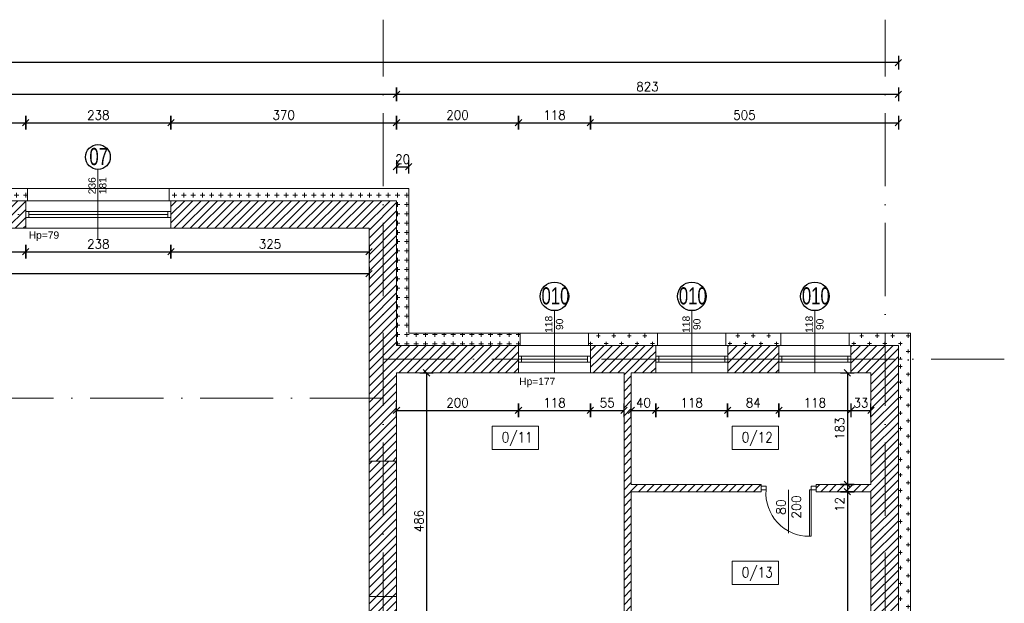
# Model space of a CAD drawing. Header units: millimetres. Extents: x -37273 to 136949, y -1495242345 to -598.
# Tile 47 of 53: x 57205 to 58820, y -16549 to -15592. Entities that reach past the tile are written whole.
import ezdxf

# ---------------------------------------------------------------- set-up
doc = ezdxf.new("R2010")
doc.units = ezdxf.units.MM
doc.linetypes.add('ACAD_ISO10W100', pattern=[18, 12, -3, 0, -3])
for name, color, linetype, lineweight in [('A-DRZ', 3, 'Continuous', 13), ('A-OKN', 3, 'Continuous', 13), ('F-BIL-OP', 103, 'Continuous', 9), ('urządzenia', 252, 'Continuous', 0), ('wymiarowannie', 253, 'Continuous', 5), ('ściany', 190, 'Continuous', 25)]:
    doc.layers.add(name, color=color, linetype=linetype, lineweight=lineweight)
for name, color, linetype in [('OPISY', 4, 'Continuous'), ('wym', 1, 'Continuous'), ('ściana', 7, 'Continuous')]:
    doc.layers.add(name, color=color, linetype=linetype)
doc.styles.add('op2', font='arial.ttf')
doc.styles.add('SIMPLEX', font='simplex', dxfattribs={"width": 0.85})
doc.styles.get("Standard").update_dxf_attribs({"font": 'arial.ttf'})
doc.styles.add('WYM_50', font='simplex.shx', dxfattribs={"width": 0.95})
doc.dimstyles.new('50', dxfattribs={"dimtxt": 15, "dimasz": 0.15, "dimexe": 13, "dimexo": 30, "dimgap": 5, "dimtad": 1, "dimdec": 0, "dimrnd": 0.5, "dimzin": 1, "dimdsep": 46, "dimtxsty": 'WYM_50', "dimblk": 'A', "dimcen": 3, "dimdle": 5, "dimse1": 1, "dimse2": 1, "dimclrd": 256, "dimclre": 256, "dimclrt": 2, "dimaunit": 1, "dimadec": 0, "dimazin": 0, "dimtfac": 0.32, "dimtdec": 0, "dimtix": 1, "dimtmove": 1, "dimatfit": 3, "dimldrblk": 'A', "dimfxl": 1, "dimtvp": 0.08, "dimtolj": 1, "dimtzin": 1, "dimarcsym": 0})

# ---------------------------------------------------------------- blocks, each defined once
blk = doc.blocks.new('DRZWI80')
at = {"layer": 'A-DRZ'}
for points in [[(63149.5, 25780.3), (63149.5, 25851.4)], [(63186.5, 25780.3), (63186.5, 25856.3)]]:
    blk.add_lwpolyline(points, dxfattribs=at)
at = {"layer": 'A-DRZ', "extrusion": (0, 0, -1)}
for points in [[(-63186.5, 25780.3), (-63183.5, 25780.3), (-63183.5, 25856.3)], [(-63186.5, 25856.3), (-63183.5, 25856.3)]]:
    blk.add_lwpolyline(points, dxfattribs=at)
at = {"layer": 'A-DRZ'}
for points in [[(63104.5, 25774.3), (63104.5, 25780.3), (63112.5, 25780.3), (63112.5, 25774.3)], [(63194.5, 25774.3), (63194.5, 25780.3), (63186.5, 25780.3), (63186.5, 25774.3)]]:
    blk.add_lwpolyline(points, close=True, dxfattribs=at)
at = {"layer": 'A-DRZ', "color": 1}
blk.add_arc((63182.8, 25785.8), 70.5, 89.4084, 184.4877, dxfattribs=at)
blk = doc.blocks.new('GFT43')
at = {"layer": 'A-DRZ'}
blk.add_blockref('DRZWI80', (-63194.5, -25774.3), dxfattribs=at)
blk = doc.blocks.new('A')
at = {"color": 7, "linetype": 'Continuous'}
blk.add_line((-35, -35), (35, 35), dxfattribs=at)
at = {"color": 1, "linetype": 'Continuous'}
blk.add_line((0, 74), (0, -74), dxfattribs=at)
blk = doc.blocks.new('*D2086')
at = {"layer": 'Defpoints', "color": 0, "lineweight": 13, "ltscale": 3}
for p in [(57148, -15923.8), (57215, -15923.8), (57215, -15972.7)]:
    blk.add_point(p, dxfattribs=at)
at = {"layer": 'wym', "lineweight": -2}
blk.add_line((57148.2, -15972.7), (57214.9, -15972.7), dxfattribs=at)
at = {"layer": 'wym', "lineweight": -2, "ltscale": 3, "xscale": 0.15, "yscale": 0.15, "zscale": 0.15, "rotation": 180}
blk.add_blockref('A', (57148, -15972.7), dxfattribs=at)
at = {"layer": 'wym', "lineweight": -2, "ltscale": 3, "xscale": 0.15, "yscale": 0.15, "zscale": 0.15}
blk.add_blockref('A', (57215, -15972.7), dxfattribs=at)
at = {"layer": 'wym', "color": 2, "ltscale": 3, "insert": (57181.5, -15960.2), "char_height": 15, "attachment_point": 5, "style": 'WYM_50'}
blk.add_mtext('\\A1;67', dxfattribs=at)
blk = doc.blocks.new('*D2087')
at = {"layer": 'Defpoints', "color": 0, "lineweight": 13, "ltscale": 3}
for p in [(57215, -15925.8), (57453, -15925.8), (57453, -15972.7)]:
    blk.add_point(p, dxfattribs=at)
at = {"layer": 'wym', "lineweight": -2}
blk.add_line((57215.2, -15972.7), (57452.9, -15972.7), dxfattribs=at)
at = {"layer": 'wym', "lineweight": -2, "ltscale": 3, "xscale": 0.15, "yscale": 0.15, "zscale": 0.15, "rotation": 180}
blk.add_blockref('A', (57215, -15972.7), dxfattribs=at)
at = {"layer": 'wym', "lineweight": -2, "ltscale": 3, "xscale": 0.15, "yscale": 0.15, "zscale": 0.15}
blk.add_blockref('A', (57453, -15972.7), dxfattribs=at)
at = {"layer": 'wym', "color": 2, "ltscale": 3, "insert": (57334, -15960.2), "char_height": 15, "attachment_point": 5, "style": 'WYM_50'}
blk.add_mtext('\\A1;238', dxfattribs=at)
blk = doc.blocks.new('*D2088')
at = {"layer": 'Defpoints', "color": 0, "lineweight": 13, "ltscale": 3}
for p in [(57453, -15934.4), (57778, -15934.4), (57778, -15972.7)]:
    blk.add_point(p, dxfattribs=at)
at = {"layer": 'wym', "lineweight": -2}
blk.add_line((57453.2, -15972.7), (57777.9, -15972.7), dxfattribs=at)
at = {"layer": 'wym', "lineweight": -2, "ltscale": 3, "xscale": 0.15, "yscale": 0.15, "zscale": 0.15, "rotation": 180}
blk.add_blockref('A', (57453, -15972.7), dxfattribs=at)
at = {"layer": 'wym', "lineweight": -2, "ltscale": 3, "xscale": 0.15, "yscale": 0.15, "zscale": 0.15}
blk.add_blockref('A', (57778, -15972.7), dxfattribs=at)
at = {"layer": 'wym', "color": 2, "ltscale": 3, "insert": (57615.5, -15960.2), "char_height": 15, "attachment_point": 5, "style": 'WYM_50'}
blk.add_mtext('\\A1;325', dxfattribs=at)
blk = doc.blocks.new('*D2089')
at = {"layer": 'Defpoints', "color": 0, "lineweight": 13, "ltscale": 3}
for p in [(56315, -15981.4), (57778, -15983.7), (57778, -16008.6)]:
    blk.add_point(p, dxfattribs=at)
at = {"layer": 'wym', "lineweight": -2}
blk.add_line((56315.2, -16008.6), (57777.9, -16008.6), dxfattribs=at)
at = {"layer": 'wym', "lineweight": -2, "ltscale": 3, "xscale": 0.15, "yscale": 0.15, "zscale": 0.15, "rotation": 180}
blk.add_blockref('A', (56315, -16008.6), dxfattribs=at)
at = {"layer": 'wym', "lineweight": -2, "ltscale": 3, "xscale": 0.15, "yscale": 0.15, "zscale": 0.15}
blk.add_blockref('A', (57778, -16008.6), dxfattribs=at)
at = {"layer": 'wym', "color": 2, "ltscale": 3, "insert": (57046.5, -15996.1), "char_height": 15, "attachment_point": 5, "style": 'WYM_50'}
blk.add_mtext('\\A1;1463', dxfattribs=at)
blk = doc.blocks.new('*D2096')
at = {"layer": 'Defpoints', "color": 0, "lineweight": 13, "ltscale": 3}
for p in [(58023, -16171.4), (57823, -16218.1), (58023, -16233)]:
    blk.add_point(p, dxfattribs=at)
at = {"layer": 'wym', "lineweight": -2}
blk.add_line((57823.2, -16233), (58022.9, -16233), dxfattribs=at)
at = {"layer": 'wym', "lineweight": -2, "ltscale": 3, "xscale": 0.15, "yscale": 0.15, "zscale": 0.15, "rotation": 180}
blk.add_blockref('A', (57823, -16233), dxfattribs=at)
at = {"layer": 'wym', "lineweight": -2, "ltscale": 3, "xscale": 0.15, "yscale": 0.15, "zscale": 0.15}
blk.add_blockref('A', (58023, -16233), dxfattribs=at)
at = {"layer": 'wym', "color": 2, "ltscale": 3, "insert": (57923, -16220.5), "char_height": 15, "attachment_point": 5, "style": 'WYM_50'}
blk.add_mtext('\\A1;200', dxfattribs=at)
blk = doc.blocks.new('*D2097')
at = {"layer": 'Defpoints', "color": 0, "lineweight": 13, "ltscale": 3}
for p in [(58023, -16161.7), (58141, -16161.7), (58141, -16233)]:
    blk.add_point(p, dxfattribs=at)
at = {"layer": 'wym', "lineweight": -2}
blk.add_line((58023.2, -16233), (58140.9, -16233), dxfattribs=at)
at = {"layer": 'wym', "lineweight": -2, "ltscale": 3, "xscale": 0.15, "yscale": 0.15, "zscale": 0.15, "rotation": 180}
blk.add_blockref('A', (58023, -16233), dxfattribs=at)
at = {"layer": 'wym', "lineweight": -2, "ltscale": 3, "xscale": 0.15, "yscale": 0.15, "zscale": 0.15}
blk.add_blockref('A', (58141, -16233), dxfattribs=at)
at = {"layer": 'wym', "color": 2, "ltscale": 3, "insert": (58082, -16220.5), "char_height": 15, "attachment_point": 5, "style": 'WYM_50'}
blk.add_mtext('\\A1;118', dxfattribs=at)
blk = doc.blocks.new('*D2098')
at = {"layer": 'Defpoints', "color": 0, "lineweight": 13, "ltscale": 3}
for p in [(58141, -16171.4), (58196, -16171.4), (58196, -16233)]:
    blk.add_point(p, dxfattribs=at)
at = {"layer": 'wym', "lineweight": -2}
blk.add_line((58141.2, -16233), (58195.9, -16233), dxfattribs=at)
at = {"layer": 'wym', "lineweight": -2, "ltscale": 3, "xscale": 0.15, "yscale": 0.15, "zscale": 0.15, "rotation": 180}
blk.add_blockref('A', (58141, -16233), dxfattribs=at)
at = {"layer": 'wym', "lineweight": -2, "ltscale": 3, "xscale": 0.15, "yscale": 0.15, "zscale": 0.15}
blk.add_blockref('A', (58196, -16233), dxfattribs=at)
at = {"layer": 'wym', "color": 2, "ltscale": 3, "insert": (58168.5, -16220.5), "char_height": 15, "attachment_point": 5, "style": 'WYM_50'}
blk.add_mtext('\\A1;55', dxfattribs=at)
blk = doc.blocks.new('*D2102')
at = {"layer": 'Defpoints', "color": 0, "lineweight": 13, "ltscale": 3}
for p in [(57904.7, -16171.4), (57872.2, -16657.4), (57904.7, -16657.4)]:
    blk.add_point(p, dxfattribs=at)
at = {"layer": 'wym', "lineweight": -2}
blk.add_line((57872.2, -16171.5), (57872.2, -16657.2), dxfattribs=at)
at = {"layer": 'wym', "lineweight": -2, "ltscale": 3, "xscale": 0.15, "yscale": 0.15, "zscale": 0.15}
for p, rotation in [((57872.2, -16171.4), 90), ((57872.2, -16657.4), 270)]:
    blk.add_blockref('A', p, dxfattribs=dict(at, rotation=rotation))
at = {"layer": 'wym', "color": 2, "ltscale": 3, "insert": (57859.7, -16414.4), "char_height": 15, "attachment_point": 5, "rotation": 90, "style": 'WYM_50'}
blk.add_mtext('\\A1;486', dxfattribs=at)
blk = doc.blocks.new('*D2105')
at = {"layer": 'Defpoints', "color": 0, "lineweight": 13, "ltscale": 3}
for p in [(58566.5, -16171.4), (58562.3, -16354.4), (58566.5, -16354.4)]:
    blk.add_point(p, dxfattribs=at)
at = {"layer": 'wym', "lineweight": -2}
blk.add_line((58562.3, -16171.5), (58562.3, -16354.2), dxfattribs=at)
at = {"layer": 'wym', "lineweight": -2, "ltscale": 3, "xscale": 0.15, "yscale": 0.15, "zscale": 0.15}
for p, rotation in [((58562.3, -16171.4), 90), ((58562.3, -16354.4), 270)]:
    blk.add_blockref('A', p, dxfattribs=dict(at, rotation=rotation))
at = {"layer": 'wym', "color": 2, "ltscale": 3, "insert": (58549.8, -16262.9), "char_height": 15, "attachment_point": 5, "rotation": 90, "style": 'WYM_50'}
blk.add_mtext('\\A1;183', dxfattribs=at)
blk = doc.blocks.new('*D2106')
at = {"layer": 'Defpoints', "color": 0, "lineweight": 13, "ltscale": 3}
for p in [(58541.5, -16354.4), (58541.5, -16366.4), (58562.3, -16366.4)]:
    blk.add_point(p, dxfattribs=at)
at = {"layer": 'wym', "lineweight": -2}
for p, q in [((58562.3, -16354.5), (58562.3, -16366.2)), ((58562.3, -16366.4), (58562.3, -16402.3))]:
    blk.add_line(p, q, dxfattribs=at)
at = {"layer": 'wym', "lineweight": -2, "ltscale": 3, "xscale": 0.15, "yscale": 0.15, "zscale": 0.15}
for p, rotation in [((58562.3, -16354.4), 90), ((58562.3, -16366.4), 270)]:
    blk.add_blockref('A', p, dxfattribs=dict(at, rotation=rotation))
at = {"layer": 'wym', "color": 2, "ltscale": 3, "insert": (58549.8, -16387.2), "char_height": 15, "attachment_point": 5, "rotation": 90, "style": 'WYM_50'}
blk.add_mtext('\\A1;12', dxfattribs=at)
blk = doc.blocks.new('*D2107')
at = {"layer": 'Defpoints', "color": 0, "lineweight": 13, "ltscale": 3}
for p in [(58529.2, -16366.4), (58529.2, -16824.4), (58562.3, -16824.4)]:
    blk.add_point(p, dxfattribs=at)
at = {"layer": 'wym', "lineweight": -2}
blk.add_line((58562.3, -16366.5), (58562.3, -16824.2), dxfattribs=at)
at = {"layer": 'wym', "lineweight": -2, "ltscale": 3, "xscale": 0.15, "yscale": 0.15, "zscale": 0.15}
for p, rotation in [((58562.3, -16366.4), 90), ((58562.3, -16824.4), 270)]:
    blk.add_blockref('A', p, dxfattribs=dict(at, rotation=rotation))
at = {"layer": 'wym', "color": 2, "ltscale": 3, "insert": (58549.8, -16636.3), "char_height": 15, "attachment_point": 5, "rotation": 90, "style": 'WYM_50'}
blk.add_mtext('\\A1;458', dxfattribs=at)
blk = doc.blocks.new('*D2185')
at = {"layer": 'Defpoints', "color": 0, "lineweight": 13, "ltscale": 3}
for p in [(57215, -15761.3), (57148, -15901.2), (57215, -15901.2)]:
    blk.add_point(p, dxfattribs=at)
at = {"layer": 'wym', "lineweight": -2}
blk.add_line((57148.2, -15761.3), (57214.9, -15761.3), dxfattribs=at)
at = {"layer": 'wym', "lineweight": -2, "ltscale": 3, "xscale": 0.15, "yscale": 0.15, "zscale": 0.15, "rotation": 180}
blk.add_blockref('A', (57148, -15761.3), dxfattribs=at)
at = {"layer": 'wym', "lineweight": -2, "ltscale": 3, "xscale": 0.15, "yscale": 0.15, "zscale": 0.15}
blk.add_blockref('A', (57215, -15761.3), dxfattribs=at)
at = {"layer": 'wym', "color": 2, "ltscale": 3, "insert": (57181.5, -15748.8), "char_height": 15, "attachment_point": 5, "style": 'WYM_50'}
blk.add_mtext('\\A1;67', dxfattribs=at)
blk = doc.blocks.new('*D2186')
at = {"layer": 'Defpoints', "color": 0, "lineweight": 13, "ltscale": 3}
for p in [(57453, -15761.3), (57215, -15896.9), (57453, -15896.9)]:
    blk.add_point(p, dxfattribs=at)
at = {"layer": 'wym', "lineweight": -2}
blk.add_line((57215.2, -15761.3), (57452.9, -15761.3), dxfattribs=at)
at = {"layer": 'wym', "lineweight": -2, "ltscale": 3, "xscale": 0.15, "yscale": 0.15, "zscale": 0.15, "rotation": 180}
blk.add_blockref('A', (57215, -15761.3), dxfattribs=at)
at = {"layer": 'wym', "lineweight": -2, "ltscale": 3, "xscale": 0.15, "yscale": 0.15, "zscale": 0.15}
blk.add_blockref('A', (57453, -15761.3), dxfattribs=at)
at = {"layer": 'wym', "color": 2, "ltscale": 3, "insert": (57334, -15748.8), "char_height": 15, "attachment_point": 5, "style": 'WYM_50'}
blk.add_mtext('\\A1;238', dxfattribs=at)
blk = doc.blocks.new('*D2187')
at = {"layer": 'Defpoints', "color": 0, "lineweight": 13, "ltscale": 3}
for p in [(57823, -15761.3), (57453, -15900.8), (57823, -15900.8)]:
    blk.add_point(p, dxfattribs=at)
at = {"layer": 'wym', "lineweight": -2}
blk.add_line((57453.2, -15761.3), (57822.9, -15761.3), dxfattribs=at)
at = {"layer": 'wym', "lineweight": -2, "ltscale": 3, "xscale": 0.15, "yscale": 0.15, "zscale": 0.15, "rotation": 180}
blk.add_blockref('A', (57453, -15761.3), dxfattribs=at)
at = {"layer": 'wym', "lineweight": -2, "ltscale": 3, "xscale": 0.15, "yscale": 0.15, "zscale": 0.15}
blk.add_blockref('A', (57823, -15761.3), dxfattribs=at)
at = {"layer": 'wym', "color": 2, "ltscale": 3, "insert": (57638, -15748.8), "char_height": 15, "attachment_point": 5, "style": 'WYM_50'}
blk.add_mtext('\\A1;370', dxfattribs=at)
blk = doc.blocks.new('*D2188')
at = {"layer": 'Defpoints', "color": 0, "lineweight": 13, "ltscale": 3}
for p in [(58023, -15761.3), (57823, -16119), (58023, -16126.4)]:
    blk.add_point(p, dxfattribs=at)
at = {"layer": 'wym', "lineweight": -2}
blk.add_line((57823.2, -15761.3), (58022.9, -15761.3), dxfattribs=at)
at = {"layer": 'wym', "lineweight": -2, "ltscale": 3, "xscale": 0.15, "yscale": 0.15, "zscale": 0.15, "rotation": 180}
blk.add_blockref('A', (57823, -15761.3), dxfattribs=at)
at = {"layer": 'wym', "lineweight": -2, "ltscale": 3, "xscale": 0.15, "yscale": 0.15, "zscale": 0.15}
blk.add_blockref('A', (58023, -15761.3), dxfattribs=at)
at = {"layer": 'wym', "color": 2, "ltscale": 3, "insert": (57923, -15748.8), "char_height": 15, "attachment_point": 5, "style": 'WYM_50'}
blk.add_mtext('\\A1;200', dxfattribs=at)
blk = doc.blocks.new('*D2189')
at = {"layer": 'Defpoints', "color": 0, "lineweight": 13, "ltscale": 3}
for p in [(58141, -15761.3), (58023, -15974.9), (58141, -16136.2)]:
    blk.add_point(p, dxfattribs=at)
at = {"layer": 'wym', "lineweight": -2}
blk.add_line((58023.2, -15761.3), (58140.9, -15761.3), dxfattribs=at)
at = {"layer": 'wym', "lineweight": -2, "ltscale": 3, "xscale": 0.15, "yscale": 0.15, "zscale": 0.15, "rotation": 180}
blk.add_blockref('A', (58023, -15761.3), dxfattribs=at)
at = {"layer": 'wym', "lineweight": -2, "ltscale": 3, "xscale": 0.15, "yscale": 0.15, "zscale": 0.15}
blk.add_blockref('A', (58141, -15761.3), dxfattribs=at)
at = {"layer": 'wym', "color": 2, "ltscale": 3, "insert": (58082, -15748.8), "char_height": 15, "attachment_point": 5, "style": 'WYM_50'}
blk.add_mtext('\\A1;118', dxfattribs=at)
blk = doc.blocks.new('*D2190')
at = {"layer": 'Defpoints', "color": 0, "lineweight": 13, "ltscale": 3}
for p in [(58646, -15761.3), (58141, -16002.8), (58646, -16126.4)]:
    blk.add_point(p, dxfattribs=at)
at = {"layer": 'wym', "lineweight": -2}
blk.add_line((58141.2, -15761.3), (58645.9, -15761.3), dxfattribs=at)
at = {"layer": 'wym', "lineweight": -2, "ltscale": 3, "xscale": 0.15, "yscale": 0.15, "zscale": 0.15, "rotation": 180}
blk.add_blockref('A', (58141, -15761.3), dxfattribs=at)
at = {"layer": 'wym', "lineweight": -2, "ltscale": 3, "xscale": 0.15, "yscale": 0.15, "zscale": 0.15}
blk.add_blockref('A', (58646, -15761.3), dxfattribs=at)
at = {"layer": 'wym', "color": 2, "ltscale": 3, "insert": (58393.5, -15748.8), "char_height": 15, "attachment_point": 5, "style": 'WYM_50'}
blk.add_mtext('\\A1;505', dxfattribs=at)
blk = doc.blocks.new('*D2192')
at = {"layer": 'Defpoints', "color": 0, "lineweight": 13, "ltscale": 3}
for p in [(57823, -15714.6), (55963, -15889.4), (57823, -15889.4)]:
    blk.add_point(p, dxfattribs=at)
at = {"layer": 'wym', "lineweight": -2}
blk.add_line((55963.2, -15714.6), (57822.9, -15714.6), dxfattribs=at)
at = {"layer": 'wym', "lineweight": -2, "ltscale": 3, "xscale": 0.15, "yscale": 0.15, "zscale": 0.15, "rotation": 180}
blk.add_blockref('A', (55963, -15714.6), dxfattribs=at)
at = {"layer": 'wym', "lineweight": -2, "ltscale": 3, "xscale": 0.15, "yscale": 0.15, "zscale": 0.15}
blk.add_blockref('A', (57823, -15714.6), dxfattribs=at)
at = {"layer": 'wym', "color": 2, "ltscale": 3, "insert": (56893, -15702.1), "char_height": 15, "attachment_point": 5, "style": 'WYM_50'}
blk.add_mtext('\\A1;1860', dxfattribs=at)
blk = doc.blocks.new('*D2193')
at = {"layer": 'Defpoints', "color": 0, "lineweight": 13, "ltscale": 3}
for p in [(58646, -15714.6), (57823, -16007.9), (58646, -16126.4)]:
    blk.add_point(p, dxfattribs=at)
at = {"layer": 'wym', "lineweight": -2}
blk.add_line((57823.2, -15714.6), (58645.9, -15714.6), dxfattribs=at)
at = {"layer": 'wym', "lineweight": -2, "ltscale": 3, "xscale": 0.15, "yscale": 0.15, "zscale": 0.15, "rotation": 180}
blk.add_blockref('A', (57823, -15714.6), dxfattribs=at)
at = {"layer": 'wym', "lineweight": -2, "ltscale": 3, "xscale": 0.15, "yscale": 0.15, "zscale": 0.15}
blk.add_blockref('A', (58646, -15714.6), dxfattribs=at)
at = {"layer": 'wym', "color": 2, "ltscale": 3, "insert": (58234.5, -15702.1), "char_height": 15, "attachment_point": 5, "style": 'WYM_50'}
blk.add_mtext('\\A1;823', dxfattribs=at)
blk = doc.blocks.new('*D2194')
at = {"layer": 'Defpoints', "color": 0, "lineweight": 13, "ltscale": 3}
for p in [(55146, -15662.7), (55146, -15841.3), (58646, -15841.3)]:
    blk.add_point(p, dxfattribs=at)
at = {"layer": 'wym', "lineweight": -2}
blk.add_line((58645.9, -15662.7), (55146.2, -15662.7), dxfattribs=at)
at = {"layer": 'wym', "lineweight": -2, "ltscale": 3, "xscale": 0.15, "yscale": 0.15, "zscale": 0.15, "rotation": 180}
blk.add_blockref('A', (55146, -15662.7), dxfattribs=at)
at = {"layer": 'wym', "lineweight": -2, "ltscale": 3, "xscale": 0.15, "yscale": 0.15, "zscale": 0.15}
blk.add_blockref('A', (58646, -15662.7), dxfattribs=at)
at = {"layer": 'wym', "color": 2, "ltscale": 3, "insert": (56896, -15650.2), "char_height": 15, "attachment_point": 5, "style": 'WYM_50'}
blk.add_mtext('\\A1;3500', dxfattribs=at)
blk = doc.blocks.new('*D2312')
at = {"layer": 'Defpoints', "color": 0, "lineweight": 13, "ltscale": 3}
for p in [(58208, -16171.4), (58248, -16171.4), (58248, -16233)]:
    blk.add_point(p, dxfattribs=at)
at = {"layer": 'wym', "lineweight": -2}
blk.add_line((58208.2, -16233), (58247.9, -16233), dxfattribs=at)
at = {"layer": 'wym', "lineweight": -2, "ltscale": 3, "xscale": 0.15, "yscale": 0.15, "zscale": 0.15, "rotation": 180}
blk.add_blockref('A', (58208, -16233), dxfattribs=at)
at = {"layer": 'wym', "lineweight": -2, "ltscale": 3, "xscale": 0.15, "yscale": 0.15, "zscale": 0.15}
blk.add_blockref('A', (58248, -16233), dxfattribs=at)
at = {"layer": 'wym', "color": 2, "ltscale": 3, "insert": (58228, -16220.5), "char_height": 15, "attachment_point": 5, "style": 'WYM_50'}
blk.add_mtext('\\A1;40', dxfattribs=at)
blk = doc.blocks.new('*D2313')
at = {"layer": 'Defpoints', "color": 0, "lineweight": 13, "ltscale": 3}
for p in [(58248, -16171.4), (58366, -16171.4), (58366, -16233)]:
    blk.add_point(p, dxfattribs=at)
at = {"layer": 'wym', "lineweight": -2}
blk.add_line((58248.2, -16233), (58365.9, -16233), dxfattribs=at)
at = {"layer": 'wym', "lineweight": -2, "ltscale": 3, "xscale": 0.15, "yscale": 0.15, "zscale": 0.15, "rotation": 180}
blk.add_blockref('A', (58248, -16233), dxfattribs=at)
at = {"layer": 'wym', "lineweight": -2, "ltscale": 3, "xscale": 0.15, "yscale": 0.15, "zscale": 0.15}
blk.add_blockref('A', (58366, -16233), dxfattribs=at)
at = {"layer": 'wym', "color": 2, "ltscale": 3, "insert": (58307, -16220.5), "char_height": 15, "attachment_point": 5, "style": 'WYM_50'}
blk.add_mtext('\\A1;118', dxfattribs=at)
blk = doc.blocks.new('*D2314')
at = {"layer": 'Defpoints', "color": 0, "lineweight": 13, "ltscale": 3}
for p in [(58366, -16171.4), (58450, -16171.4), (58450, -16233)]:
    blk.add_point(p, dxfattribs=at)
at = {"layer": 'wym', "lineweight": -2}
blk.add_line((58366.2, -16233), (58449.9, -16233), dxfattribs=at)
at = {"layer": 'wym', "lineweight": -2, "ltscale": 3, "xscale": 0.15, "yscale": 0.15, "zscale": 0.15, "rotation": 180}
blk.add_blockref('A', (58366, -16233), dxfattribs=at)
at = {"layer": 'wym', "lineweight": -2, "ltscale": 3, "xscale": 0.15, "yscale": 0.15, "zscale": 0.15}
blk.add_blockref('A', (58450, -16233), dxfattribs=at)
at = {"layer": 'wym', "color": 2, "ltscale": 3, "insert": (58408, -16220.5), "char_height": 15, "attachment_point": 5, "style": 'WYM_50'}
blk.add_mtext('\\A1;84', dxfattribs=at)
blk = doc.blocks.new('*D2315')
at = {"layer": 'Defpoints', "color": 0, "lineweight": 13, "ltscale": 3}
for p in [(58450, -16171.4), (58568, -16171.4), (58568, -16233)]:
    blk.add_point(p, dxfattribs=at)
at = {"layer": 'wym', "lineweight": -2}
blk.add_line((58450.2, -16233), (58567.9, -16233), dxfattribs=at)
at = {"layer": 'wym', "lineweight": -2, "ltscale": 3, "xscale": 0.15, "yscale": 0.15, "zscale": 0.15, "rotation": 180}
blk.add_blockref('A', (58450, -16233), dxfattribs=at)
at = {"layer": 'wym', "lineweight": -2, "ltscale": 3, "xscale": 0.15, "yscale": 0.15, "zscale": 0.15}
blk.add_blockref('A', (58568, -16233), dxfattribs=at)
at = {"layer": 'wym', "color": 2, "ltscale": 3, "insert": (58509, -16220.5), "char_height": 15, "attachment_point": 5, "style": 'WYM_50'}
blk.add_mtext('\\A1;118', dxfattribs=at)
blk = doc.blocks.new('*D2316')
at = {"layer": 'Defpoints', "color": 0, "lineweight": 13, "ltscale": 3}
for p in [(58568, -16171.4), (58601, -16171.4), (58601, -16233)]:
    blk.add_point(p, dxfattribs=at)
at = {"layer": 'wym', "lineweight": -2}
for p, q in [((58567.9, -16233), (58567.7, -16233)), ((58568, -16233), (58601, -16233)), ((58601.2, -16233), (58601.3, -16233))]:
    blk.add_line(p, q, dxfattribs=at)
at = {"layer": 'wym', "lineweight": -2, "ltscale": 3, "xscale": 0.15, "yscale": 0.15, "zscale": 0.15}
blk.add_blockref('A', (58568, -16233), dxfattribs=at)
at = {"layer": 'wym', "lineweight": -2, "ltscale": 3, "xscale": 0.15, "yscale": 0.15, "zscale": 0.15, "rotation": 180}
blk.add_blockref('A', (58601, -16233), dxfattribs=at)
at = {"layer": 'wym', "color": 2, "ltscale": 3, "insert": (58584.5, -16220.5), "char_height": 15, "attachment_point": 5, "style": 'WYM_50'}
blk.add_mtext('\\A1;33', dxfattribs=at)
blk = doc.blocks.new('*D2320')
at = {"layer": 'Defpoints', "color": 0, "lineweight": 13, "ltscale": 3}
for p in [(57843, -15833.5), (57823, -15889.4), (57843, -15889.4)]:
    blk.add_point(p, dxfattribs=at)
at = {"layer": 'wym', "lineweight": -2}
for p, q in [((57822.9, -15833.5), (57822.7, -15833.5)), ((57823, -15833.5), (57843, -15833.5)), ((57843.2, -15833.5), (57843.3, -15833.5))]:
    blk.add_line(p, q, dxfattribs=at)
at = {"layer": 'wym', "lineweight": -2, "ltscale": 3, "xscale": 0.15, "yscale": 0.15, "zscale": 0.15}
blk.add_blockref('A', (57823, -15833.5), dxfattribs=at)
at = {"layer": 'wym', "lineweight": -2, "ltscale": 3, "xscale": 0.15, "yscale": 0.15, "zscale": 0.15, "rotation": 180}
blk.add_blockref('A', (57843, -15833.5), dxfattribs=at)
at = {"layer": 'wym', "color": 2, "ltscale": 3, "insert": (57833, -15821), "char_height": 15, "attachment_point": 5, "style": 'WYM_50'}
blk.add_mtext('\\A1;20', dxfattribs=at)

msp = doc.modelspace()

# ---------------------------------------------------------------- hatches: boundary and pattern name
at = {"layer": 'wymiarowannie', "lineweight": 13, "ltscale": 3}
h = msp.add_hatch(dxfattribs=at)
h.set_pattern_fill('CROSS', color=1, scale=0.6, angle=45)
h.set_pattern_definition([(90, (-12462.238, -3.81), (-15.24, 9e-16), [7.62, -7.62]), (180, (-12458.429, 0), (-2e-15, -15.24), [7.62, -7.62])])
h.paths.add_polyline_path([(57801.02, -15889.38), (57823.02, -15889.38), (57823.02, -16126.38), (58023.02, -16126.38), (58025.99, -16126.38), (58025.99, -16106.38), (57843.02, -16106.38), (57843.02, -15869.38), (57801.02, -15869.38)])
h.paths.add_polyline_path([(57453.02, -15889.38), (57801.02, -15889.38), (57801.02, -15869.38), (57450.02, -15869.38), (57450.02, -15889.38)])
h.paths.add_polyline_path([(57148.02, -15889.38), (57215.02, -15889.38), (57218.02, -15889.38), (57218.02, -15869.38), (57145.02, -15869.38), (57145.02, -15889.38)])
h = msp.add_hatch(dxfattribs=at)
h.set_pattern_fill('ANSI31', color=5, scale=3)
h.set_pattern_definition([(45, (55963.015, -15983.378), (-6.73519, 6.73519), [])])
h.paths.add_polyline_path([(55963.02, -15911.88), (56605.02, -15911.88), (56605.02, -15934.38), (56315.02, -15934.38), (56315.02, -15983.38), (56270.02, -15983.38), (56270.02, -15934.38), (56008.02, -15934.38), (56008.02, -15935.38), (55963.02, -15935.38)])
h.paths.add_polyline_path([(55963.02, -15911.88), (55963.02, -15889.38), (56605.02, -15889.38), (56605.02, -15911.88)])
h.paths.add_polyline_path([(57148.02, -15911.88), (57148.02, -15889.38), (57215.02, -15889.38), (57215.02, -15911.88)])
h.paths.add_polyline_path([(56843.02, -15911.88), (56843.02, -15889.38), (56910.02, -15889.38), (56910.02, -15911.88)])
h.paths.add_polyline_path([(57148.02, -15934.38), (57148.02, -15911.88), (57215.02, -15911.88), (57215.02, -15934.38)])
h.paths.add_polyline_path([(56843.02, -15934.38), (56843.02, -15911.88), (56910.02, -15911.88), (56910.02, -15934.38)])
h.paths.add_polyline_path([(56307.8, -15971.46), (56277.23, -15971.46), (56277.23, -15948.96), (56307.8, -15948.96)], flags=24)
h = msp.add_hatch(dxfattribs=at)
h.set_pattern_fill('ANSI31', color=5, scale=3)
h.set_pattern_definition([(45, (57453.015, -16316.0975), (-6.73519, 6.73519), [])])
h.paths.add_polyline_path([(57453.02, -15934.38), (57453.02, -15889.38), (57801.02, -15889.38), (57801.02, -16212.88), (57778.02, -16212.88), (57778.02, -15934.38)])
h.paths.add_polyline_path([(57801.02, -15889.38), (57823.02, -15889.38), (57823.02, -16126.38), (58023.02, -16126.38), (58023.02, -16148.88), (57801.02, -16148.88)])
h.paths.add_polyline_path([(57801.02, -16316.1), (57801.02, -16148.88), (58023.02, -16148.88), (58023.02, -16171.38), (57823.02, -16171.38), (57823.02, -16316.1)])
h.paths.add_polyline_path([(57778.02, -16212.88), (57801.02, -16212.88), (57801.02, -16316.1), (57778.02, -16316.1)])
h = msp.add_hatch(dxfattribs=at)
h.set_pattern_fill('CROSS', color=1, scale=2)
h.set_pattern_definition([(0, (58138.045, -16148.878), (12.7, 12.7), [6.35, -19.05]), (90, (58141.22, -16152.053), (-12.7, 12.7), [6.35, -19.05])])
h.paths.add_polyline_path([(58138.05, -16126.38), (58138.05, -16106.38), (58250.99, -16106.38), (58250.99, -16126.38), (58248.02, -16126.38), (58141.02, -16126.38)])
h.paths.add_polyline_path([(58363.05, -16126.38), (58363.05, -16106.38), (58452.99, -16106.38), (58452.99, -16126.38), (58450.02, -16126.38), (58366.02, -16126.38)])
h.paths.add_polyline_path([(58624.02, -16126.38), (58624.02, -16106.38), (58666.02, -16106.38), (58666.02, -16148.88), (58646.02, -16148.88), (58646.02, -16126.38)])
h.paths.add_polyline_path([(58565.05, -16126.38), (58565.05, -16106.38), (58624.02, -16106.38), (58624.02, -16126.38), (58568.02, -16126.38)])
h = msp.add_hatch(dxfattribs=at)
h.set_pattern_fill('ANSI31', color=5, scale=3)
h.set_pattern_definition([(45, (58141.015, -16148.878), (-6.7352, 6.7352), [])])
h.paths.add_polyline_path([(58141.02, -16148.88), (58141.02, -16126.38), (58248.02, -16126.38), (58248.02, -16148.88)])
h = msp.add_hatch(dxfattribs=at)
h.set_pattern_fill('ANSI31', color=5, scale=3)
h.set_pattern_definition([(45, (58568.015, -16869.378), (-6.73519, 6.73519), [])])
h.paths.add_polyline_path([(58510.97, -16366.38), (58510.97, -16354.38), (58601.02, -16354.38), (58601.02, -16171.38), (58568.02, -16171.38), (58568.02, -16148.88), (58624.02, -16148.88), (58624.02, -16846.88), (58568.02, -16846.88), (58568.02, -16824.38), (58601.02, -16824.38), (58601.02, -16366.38)])
h.paths.add_polyline_path([(58624.02, -16846.88), (58624.02, -16148.88), (58646.02, -16148.88), (58646.02, -16846.88)])
h.paths.add_polyline_path([(58366.02, -16171.38), (58366.02, -16148.88), (58450.02, -16148.88), (58450.02, -16171.38)])
h.paths.add_polyline_path([(58366.02, -16148.88), (58366.02, -16126.38), (58450.02, -16126.38), (58450.02, -16148.88)])
h.paths.add_polyline_path([(58568.02, -16148.88), (58568.02, -16126.38), (58624.02, -16126.38), (58624.02, -16148.88)])
h.paths.add_polyline_path([(58624.02, -16148.88), (58624.02, -16126.38), (58646.02, -16126.38), (58646.02, -16148.88)])
h = msp.add_hatch(dxfattribs=at)
h.set_pattern_fill('ANSI31', color=5, scale=3)
h.set_pattern_definition([(45, (58141.015, -16148.878), (-6.73519, 6.73519), [])])
h.paths.add_polyline_path([(58141.02, -16171.38), (58141.02, -16148.88), (58248.02, -16148.88), (58248.02, -16171.38), (58208.02, -16171.38), (58208.02, -16354.38), (58420.97, -16354.38), (58420.97, -16366.38), (58208.02, -16366.38), (58208.02, -16708.48), (58196.02, -16708.48), (58196.02, -16669.38), (58171, -16669.38), (58171, -16657.38), (58196.02, -16657.38), (58196.02, -16171.38)])
h.paths.add_polyline_path([(58178.02, -16846.88), (58178.02, -16824.38), (58196.02, -16824.38), (58196.02, -16798.48), (58208.02, -16798.48), (58208.02, -16824.38), (58248.02, -16824.38), (58248.02, -16846.88)])
h.paths.add_polyline_path([(58366.02, -16846.88), (58366.02, -16824.38), (58450.02, -16824.38), (58450.02, -16846.88)])
h.paths.add_polyline_path([(58366.02, -16869.38), (58366.02, -16846.88), (58450.02, -16846.88), (58450.02, -16869.38)])
h.paths.add_polyline_path([(58178.02, -16869.38), (58178.02, -16846.88), (58248.02, -16846.88), (58248.02, -16869.38)])
h.paths.add_polyline_path([(58304.73, -16825.67), (58241.64, -16825.67), (58241.64, -16804.29), (58304.73, -16804.29)], flags=9)
h.paths.add_polyline_path([(58506.48, -16825.67), (58443.39, -16825.67), (58443.39, -16804.29), (58506.48, -16804.29)], flags=9)
h.paths.add_polyline_path([(58200.94, -16802.56), (58173.09, -16802.56), (58173.09, -16780.06), (58200.94, -16780.06)], flags=9)
h = msp.add_hatch(dxfattribs=at)
h.set_pattern_fill('CROSS', color=1, scale=2)
h.set_pattern_definition([(0, (58646.015, -16846.878), (12.7, 12.7), [6.35, -19.05]), (90, (58649.19, -16850.053), (-12.7, 12.7), [6.35, -19.05])])
h.paths.add_polyline_path([(58646.02, -16846.88), (58646.02, -16148.88), (58666.02, -16148.88), (58666.02, -16846.88)])
h = msp.add_hatch(dxfattribs=at)
h.set_pattern_fill('ANSI31', color=5, scale=3)
h.set_pattern_definition([(45, (57176.015, -16869.378), (-6.73519, 6.73519), [])])
h.paths.add_polyline_path([(57176.02, -16869.38), (57176.02, -16834.38), (57778.02, -16834.38), (57778.02, -16538.07), (57801.02, -16538.07), (57801.02, -16869.38)])
h.paths.add_polyline_path([(57801.02, -16846.88), (57801.02, -16538.07), (57823.02, -16538.07), (57823.02, -16657.38), (58081, -16657.38), (58081, -16669.38), (57823.02, -16669.38), (57823.02, -16824.38), (57836.36, -16824.38), (57836.36, -16846.88)])
h.paths.add_polyline_path([(57778.02, -16538.07), (57778.02, -16316.1), (57801.02, -16316.1), (57801.02, -16538.07)])
h.paths.add_polyline_path([(57801.02, -16538.07), (57801.02, -16316.1), (57823.02, -16316.1), (57823.02, -16538.07)])
h.paths.add_polyline_path([(57936.36, -16869.38), (57936.36, -16846.88), (58059.77, -16846.88), (58059.77, -16869.38)])
h.paths.add_polyline_path([(57936.36, -16846.88), (57936.36, -16824.38), (58059.77, -16824.38), (58059.77, -16846.88)])
h.paths.add_polyline_path([(57801.02, -16869.38), (57801.02, -16846.88), (57836.36, -16846.88), (57836.36, -16869.38), (57823.02, -16869.38)])
h.paths.add_polyline_path([(58116.23, -16825.67), (58053.15, -16825.67), (58053.15, -16804.29), (58116.23, -16804.29)], flags=9)

# ---------------------------------------------------------------- linework, layer by layer
at = {"layer": 'A-OKN'}
for p, q in [((57453.02, -15889.38), (57215.02, -15889.38)), ((57453.02, -15906.88), (57215.02, -15906.88)), ((57453.02, -15906.88), (57215.02, -15906.88)), ((57453.02, -15916.88), (57215.02, -15916.88)), ((57453.02, -15916.88), (57215.02, -15916.88)), ((57220.02, -15906.88), (57220.02, -15916.88)), ((57220.02, -15906.88), (57220.02, -15916.88)), ((57220.02, -15911.88), (57448.02, -15911.88)), ((57220.02, -15911.88), (57448.02, -15911.88)), ((57448.02, -15906.88), (57448.02, -15916.88)), ((57448.02, -15906.88), (57448.02, -15916.88)), ((57453.02, -15934.38), (57215.02, -15934.38)), ((58025.99, -16106.38), (58138.05, -16106.38)), ((58363.05, -16106.38), (58250.99, -16106.38)), ((58565.05, -16106.38), (58452.99, -16106.38)), ((58141.02, -16126.38), (58023.02, -16126.38)), ((58366.26, -16126.38), (58248.26, -16126.38)), ((58568.02, -16126.38), (58450.02, -16126.38)), ((58141.02, -16143.88), (58023.02, -16143.88)), ((58141.02, -16143.88), (58023.02, -16143.88)), ((58028.02, -16143.88), (58028.02, -16153.88)), ((58028.02, -16143.88), (58028.02, -16153.88)), ((58136.02, -16143.88), (58136.02, -16153.88)), ((58136.02, -16143.88), (58136.02, -16153.88)), ((58366.26, -16143.88), (58248.26, -16143.88)), ((58253.26, -16143.88), (58253.26, -16153.88)), ((58253.26, -16143.88), (58253.26, -16153.88)), ((58361.26, -16143.88), (58361.26, -16153.88)), ((58361.26, -16143.88), (58361.26, -16153.88)), ((58568.02, -16143.88), (58450.02, -16143.88)), ((58455.02, -16143.88), (58455.02, -16153.88)), ((58563.02, -16143.88), (58563.02, -16153.88)), ((58563.02, -16143.88), (58563.02, -16153.88)), ((58141.02, -16153.88), (58023.02, -16153.88)), ((58141.02, -16153.88), (58023.02, -16153.88)), ((58028.02, -16148.88), (58136.02, -16148.88)), ((58028.02, -16148.88), (58136.02, -16148.88)), ((58366.26, -16153.88), (58248.26, -16153.88)), ((58366.26, -16153.88), (58248.26, -16153.88)), ((58253.26, -16148.88), (58361.26, -16148.88)), ((58568.02, -16153.88), (58450.02, -16153.88)), ((58568.02, -16153.88), (58450.02, -16153.88)), ((58455.02, -16148.88), (58563.02, -16148.88)), ((58141.02, -16171.38), (58023.02, -16171.38)), ((58366.26, -16171.38), (58248.26, -16171.38)), ((58568.02, -16171.38), (58450.02, -16171.38))]:
    msp.add_line(p, q, dxfattribs=at)
msp.add_lwpolyline([(57218.02, -15869.38), (57450.02, -15869.38)], dxfattribs=at)
at = {"layer": 'F-BIL-OP', "color": 0}
for points in [[(57979.93, -16258.62), (58055.88, -16258.62), (58055.88, -16297.01), (57979.93, -16297.01)], [(58373.59, -16258.62), (58449.54, -16258.62), (58449.54, -16297.01), (58373.59, -16297.01)], [(58373.59, -16480.08), (58449.54, -16480.08), (58449.54, -16518.46), (58373.59, -16518.46)]]:
    msp.add_lwpolyline(points, close=True, dxfattribs=at)
at = {"layer": 'wymiarowannie', "color": 251, "linetype": 'ACAD_ISO10W100', "lineweight": 13, "ltscale": 10}
for p, q in [((57801.02, -18026.75), (57801.02, -15592.34)), ((58624.02, -18026.75), (58624.02, -15592.34)), ((57353.32, -15911.88), (54535.13, -15911.88)), ((58819.66, -16148.88), (57801.02, -16148.88)), ((57801.02, -16212.88), (54535.13, -16212.88))]:
    msp.add_line(p, q, dxfattribs=at)
at = {"layer": 'wymiarowannie', "ltscale": 3}
for p, q in [((57333.05, -15837.8), (57333.05, -15953.12)), ((58082.02, -16069.4), (58082.02, -16171.84)), ((58307.26, -16069.4), (58307.26, -16171.84)), ((58509.02, -16069.4), (58509.02, -16171.84))]:
    msp.add_line(p, q, dxfattribs=at)
at = {"layer": 'wymiarowannie', "color": 1, "lineweight": 13, "ltscale": 3}
msp.add_line((57823.02, -16171.38), (58023.02, -16171.38), dxfattribs=at)
at = {"layer": 'wymiarowannie', "color": 200, "lineweight": 13, "ltscale": 3}
msp.add_lwpolyline([(57778.02, -16316.1), (57823.02, -16316.1), (57823.02, -16538.07), (57778.02, -16538.07)], close=True, dxfattribs=at)
at = {"layer": 'ściana', "lineweight": 13, "ltscale": 3}
for p, q in [((57148.02, -15889.38), (57215.02, -15889.38)), ((57215.02, -15934.38), (57215.02, -15889.38)), ((57453.02, -15889.38), (57823.02, -15889.38)), ((57453.02, -15934.38), (57453.02, -15889.38)), ((57823.02, -15889.38), (57823.02, -16126.38)), ((57148.02, -15934.38), (57215.02, -15934.38)), ((57453.02, -15934.38), (57778.02, -15934.38)), ((57778.02, -15934.38), (57778.02, -16834.38)), ((57823.02, -16126.38), (58023.02, -16126.38)), ((58023.02, -16171.38), (58023.02, -16126.38)), ((58141.02, -16126.38), (58248.02, -16126.38)), ((58141.02, -16171.38), (58141.02, -16126.38)), ((58248.02, -16126.38), (58248.02, -16171.38)), ((58366.02, -16126.38), (58450.02, -16126.38)), ((58366.02, -16126.38), (58366.02, -16171.38)), ((58450.02, -16126.38), (58450.02, -16171.38)), ((58568.02, -16126.38), (58646.02, -16126.38)), ((58568.02, -16126.38), (58568.02, -16171.38)), ((58646.02, -16126.38), (58646.02, -16869.38)), ((57823.02, -16171.38), (57823.02, -16657.38)), ((57823.02, -16171.38), (58023.02, -16171.38)), ((58141.02, -16171.38), (58196.02, -16171.38)), ((58196.02, -16171.38), (58196.02, -16657.38)), ((58208.02, -16171.38), (58248.02, -16171.38)), ((58208.02, -16171.38), (58208.02, -16354.38)), ((58366.02, -16171.38), (58450.02, -16171.38)), ((58568.02, -16171.38), (58601.02, -16171.38)), ((58601.02, -16171.38), (58601.02, -16354.38)), ((58420.97, -16354.38), (58208.02, -16354.38)), ((58420.97, -16354.38), (58420.97, -16366.38)), ((58601.02, -16354.38), (58510.97, -16354.38)), ((58510.97, -16354.38), (58510.97, -16366.38)), ((58208.02, -16366.38), (58208.02, -16708.48)), ((58420.97, -16366.38), (58208.02, -16366.38)), ((58601.02, -16366.38), (58510.97, -16366.38)), ((58601.02, -16366.38), (58601.02, -16824.38))]:
    msp.add_line(p, q, dxfattribs=at)
at = {"layer": 'ściana', "color": 1, "lineweight": 13, "ltscale": 3}
for points in [[(57145.02, -15869.38), (57218.02, -15869.38)], [(57218.02, -15889.38), (57218.02, -15869.38)], [(57450.02, -15869.38), (57843.02, -15869.38), (57843.02, -16106.38), (58025.99, -16106.38)], [(57450.02, -15889.38), (57450.02, -15869.38)], [(58025.99, -16126.38), (58025.99, -16106.38)], [(58138.05, -16106.38), (58250.99, -16106.38)], [(58138.05, -16126.38), (58138.05, -16106.38)], [(58250.99, -16126.38), (58250.99, -16106.38)], [(58363.05, -16106.38), (58452.99, -16106.38)], [(58363.05, -16126.38), (58363.05, -16106.38)], [(58452.99, -16126.38), (58452.99, -16106.38)], [(58565.05, -16106.38), (58666.02, -16106.38), (58666.02, -16889.38), (58565.49, -16889.38)], [(58565.05, -16126.38), (58565.05, -16106.38)]]:
    msp.add_lwpolyline(points, dxfattribs=at)
at = {"layer": 'ściany', "color": 5, "ltscale": 100}
for centre, radius in [((57333.35, -15817.49), 20.32), ((58082.02, -16045.97), 23.43), ((58307.26, -16045.97), 23.43), ((58509.02, -16045.97), 23.43)]:
    msp.add_circle(centre, radius, dxfattribs=at)

# ---------------------------------------------------------------- block references
at = {"layer": 'A-DRZ', "xscale": -1, "rotation": 180}
msp.add_blockref('GFT43', (58510.97, -16357.38), dxfattribs=at)

# ---------------------------------------------------------------- texts
at = {"layer": 'A-DRZ', "insert": (58465.97, -16391.41), "char_height": 15, "attachment_point": 5, "rotation": 90}
msp.add_mtext('\\pxqc;{\\Fsimplex|c238;80\\P\\pq*;\\Fsimplex|c0;2\\Fsimplex|c238;00}', dxfattribs=at)
at = {"layer": 'F-BIL-OP', "color": 0, "style": 'SIMPLEX', "width": 0.85}
for s, p in [('0/11', (57995.52, -16285.48)), ('0/12', (58389.17, -16285.48)), ('0/13', (58389.17, -16506.93))]:
    msp.add_text(s, height=17, dxfattribs=at).set_placement(p)
at = {"layer": 'OPISY', "color": 4, "ltscale": 3, "style": 'op2', "width": 0.7}
for s, p in [('07', (57319.37, -15830.67)), ('010', (58060.75, -16059.15)), ('010', (58285.99, -16059.15)), ('010', (58487.75, -16059.15))]:
    msp.add_text(s, height=28, dxfattribs=at).set_placement(p)
at = {"layer": 'urządzenia', "char_height": 12, "attachment_point": 5}
for s, insert in [('Hp=79', (57244.84, -15947.34)), ('Hp=177', (58053.78, -16187.27))]:
    msp.add_mtext(s, dxfattribs=dict(at, insert=insert))
at = {"layer": 'wymiarowannie', "color": 1, "lineweight": 13, "ltscale": 3, "char_height": 12, "attachment_point": 5, "rotation": 90}
for s, insert in [('236', (57323.75, -15864.51)), ('118', (58072.71, -16091.82)), ('118', (58297.96, -16091.82)), ('118', (58499.71, -16091.82))]:
    msp.add_mtext(s, dxfattribs=dict(at, insert=insert))
at = {"layer": 'wymiarowannie', "color": 1, "lineweight": 13, "ltscale": 3, "char_height": 12, "width": 30.7607, "attachment_point": 5, "rotation": 90}
for s, insert in [('181', (57341.41, -15864.51)), ('90', (58090.37, -16091.82)), ('90', (58315.62, -16091.82)), ('90', (58517.37, -16091.82))]:
    msp.add_mtext(s, dxfattribs=dict(at, insert=insert))

# ---------------------------------------------------------------- dimensions: what is measured, and where the dimension line sits
at = {"layer": 'wym'}
for base, p1, p2, picture, middle in [((55146.02, -15662.74), (58646.02, -15841.32), (55146.02, -15841.32), '*D2194', (56896.02, -15650.24)), ((57823.02, -15714.56), (55963.02, -15889.38), (57823.02, -15889.38), '*D2192', (56893.02, -15702.06)), ((58646.02, -15714.56), (57823.02, -16007.88), (58646.02, -16126.38), '*D2193', (58234.52, -15702.06)), ((57215.02, -15761.28), (57148.02, -15901.15), (57215.02, -15901.15), '*D2185', (57181.52, -15748.78)), ((57453.02, -15761.28), (57215.02, -15896.88), (57453.02, -15896.88), '*D2186', (57334.02, -15748.78)), ((57823.02, -15761.28), (57453.02, -15900.8), (57823.02, -15900.8), '*D2187', (57638.02, -15748.78)), ((58023.02, -15761.28), (57823.02, -16119.01), (58023.02, -16126.38), '*D2188', (57923.02, -15748.78)), ((58141.02, -15761.28), (58023.02, -15974.92), (58141.02, -16136.25), '*D2189', (58082.02, -15748.78)), ((58646.02, -15761.28), (58141.02, -16002.78), (58646.02, -16126.38), '*D2190', (58393.52, -15748.78)), ((57215.02, -15972.71), (57148.02, -15923.77), (57215.02, -15923.77), '*D2086', (57181.52, -15960.21)), ((57453.02, -15972.71), (57215.02, -15925.82), (57453.02, -15925.82), '*D2087', (57334.02, -15960.21)), ((57778.02, -15972.71), (57453.02, -15934.38), (57778.02, -15934.38), '*D2088', (57615.52, -15960.21)), ((57778.02, -16008.6), (56315.02, -15981.44), (57778.02, -15983.75), '*D2089', (57046.52, -15996.1)), ((58141.02, -16232.98), (58023.02, -16161.67), (58141.02, -16161.67), '*D2097', (58082.02, -16220.48)), ((58023.02, -16232.98), (57823.02, -16218.13), (58023.02, -16171.38), '*D2096', (57923.02, -16220.48)), ((58196.02, -16232.98), (58141.02, -16171.38), (58196.02, -16171.38), '*D2098', (58168.52, -16220.48)), ((58248.02, -16232.98), (58208.02, -16171.38), (58248.02, -16171.38), '*D2312', (58228.02, -16220.48)), ((58366.02, -16232.98), (58248.02, -16171.38), (58366.02, -16171.38), '*D2313', (58307.02, -16220.48)), ((58450.02, -16232.98), (58366.02, -16171.38), (58450.02, -16171.38), '*D2314', (58408.02, -16220.48)), ((58568.02, -16232.98), (58450.02, -16171.38), (58568.02, -16171.38), '*D2315', (58509.02, -16220.48)), ((58601.02, -16232.98), (58568.02, -16171.38), (58601.02, -16171.38), '*D2316', (58584.52, -16220.48))]:
    dim = msp.add_linear_dim(base=base, p1=p1, p2=p2, dimstyle='50', override={"dimblk": 'A', "dimfxl": 0, "dimarcsym": 1}, dxfattribs=at)
    dim.commit()
    dim.dimension.update_dxf_attribs({"geometry": picture, "text_midpoint": middle})
dim = msp.add_aligned_dim(p1=(57823.02, -15889.38), p2=(57843.02, -15889.38), distance=55.9, dimstyle='50', override={"dimblk": 'A', "dimfxl": 0, "dimarcsym": 1}, dxfattribs=at)
dim.commit()
dim.dimension.update_dxf_attribs({"geometry": '*D2320', "text_midpoint": (57833.02, -15820.98)})
for base, p1, p2, picture, middle in [((57872.21, -16657.38), (57904.69, -16171.38), (57904.69, -16657.38), '*D2102', (57859.71, -16414.38)), ((58562.25, -16354.38), (58566.49, -16171.38), (58566.49, -16354.38), '*D2105', (58549.75, -16262.88))]:
    dim = msp.add_linear_dim(base=base, p1=p1, p2=p2, angle=90, dimstyle='50', override={"dimblk": 'A', "dimfxl": 0, "dimarcsym": 1}, dxfattribs=at)
    dim.commit()
    dim.dimension.update_dxf_attribs({"geometry": picture, "text_midpoint": middle})
for base, p1, p2, picture, middle in [((58562.25, -16366.38), (58541.45, -16354.38), (58541.45, -16366.38), '*D2106', (58562.25, -16387.15)), ((58562.25, -16824.38), (58529.21, -16366.38), (58529.21, -16824.38), '*D2107', (58562.25, -16636.31))]:
    dim = msp.add_linear_dim(base=base, p1=p1, p2=p2, angle=90, dimstyle='50', override={"dimblk": 'A', "dimfxl": 0, "dimarcsym": 1}, dxfattribs=at)
    dim.commit()
    dim.dimension.update_dxf_attribs({"geometry": picture, "text_midpoint": middle, "dimtype": 160})

doc.saveas('drawing.dxf')
